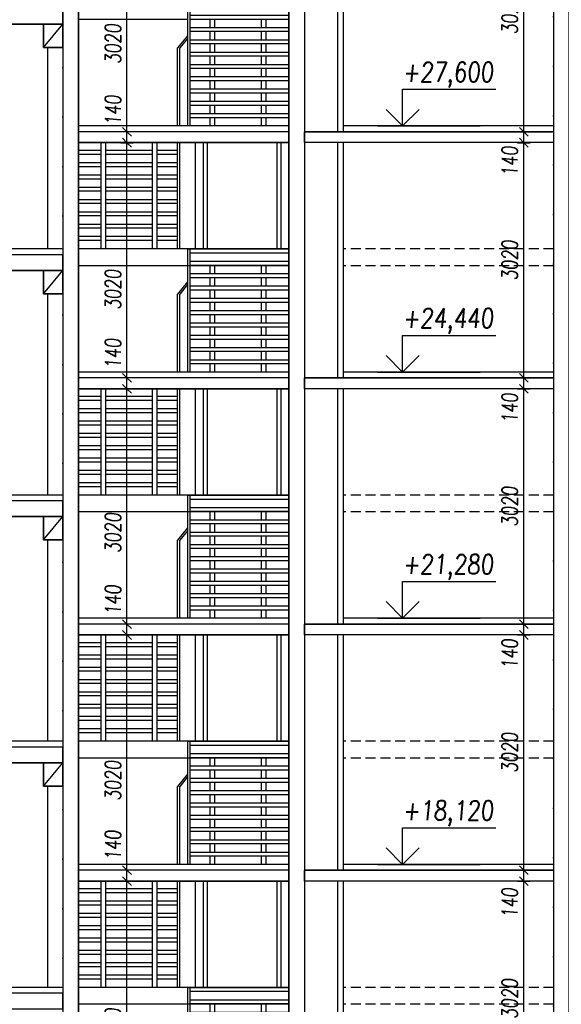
# Model space of a CAD drawing. Header units: millimetres. Extents: x 22267 to 193155, y 329430 to 541733.
# Tile 7 of 89: x 36655 to 43611, y 360854 to 373494. Entities that reach past the tile are written whole.
import ezdxf

# ---------------------------------------------------------------- set-up
doc = ezdxf.new("R2010")
doc.units = ezdxf.units.MM
doc.linetypes.add('ČERCHOVANÁ', pattern=[25.4, 12.7, -6.35, 0, -6.35])
doc.linetypes.add('ČÁRKOVANÁ', pattern=[19.05, 12.7, -6.35])
for name, color, linetype in [('BOURÁNÍ PŘÍČEK', 30, 'Continuous'), ('DVERE', 4, 'Continuous'), ('KOTY', 7, 'Continuous'), ('KOTY_100', 7, 'Continuous'), ('OSY', 7, 'Continuous'), ('TENKA', 4, 'Continuous'), ('TLUSTA', 2, 'Continuous'), ('ŽB', 1, 'Continuous')]:
    doc.layers.add(name, color=color, linetype=linetype)
doc.styles.add('CS-ROMANS_100', font='romans.shx', dxfattribs={"width": 0.75, "oblique": 5, "height": 200})
doc.styles.add('ROMANS', font='romans.shx', dxfattribs={"width": 0.75, "oblique": 5, "height": 200})
doc.dimstyles.new('A_KÓTA_100', dxfattribs={"dimtxt": 200, "dimasz": 4, "dimexe": 100, "dimexo": 1500, "dimgap": 80, "dimtad": 1, "dimdec": 0, "dimdsep": 46, "dimtxsty": 'CS-ROMANS_100', "dimblk": 'KOT_CARA20', "dimcen": 90, "dimse1": 1, "dimse2": 1, "dimclrd": 256, "dimclre": 256, "dimclrt": 256, "dimadec": 0, "dimazin": 0, "dimtfac": 1, "dimtdec": 0, "dimtix": 1, "dimtmove": 2, "dimatfit": 3, "dimldrblk": 'OBLIQUE', "dimfxl": 1, "dimfxlon": 1, "dimtolj": 1, "dimarcsym": 0})

# ---------------------------------------------------------------- blocks, each defined once
blk = doc.blocks.new('BUDOVA_A_schodiste_pohled')
at = {"layer": 'DVERE'}
for points in [[(2700, 2945), (2700, 1580), (1500, 1580), (1500, 2945)], [(1600, 2945), (1600, 1580), (2600, 1580), (2600, 2945)], [(1650, 2945), (1650, 1580), (2550, 1580), (2550, 2945)]]:
    blk.add_lwpolyline(points, dxfattribs=at)
at = {"layer": 'TENKA'}
for points in [[(290, 1580), (290, 2945)], [(350, 1580), (350, 2945)], [(950, 1580), (950, 2945)], [(1010, 1580), (1010, 2945)], [(1270, 1580), (1270, 2945)], [(1300, 1580), (1300, 2945)], [(290, 2844), (0, 2844)], [(290, 2794), (0, 2794)], [(950, 2844), (350, 2844)], [(950, 2794), (350, 2794)], [(1270, 2844), (1010, 2844)], [(1270, 2794), (1010, 2794)], [(290, 2686), (0, 2686)], [(950, 2686), (350, 2686)], [(1270, 2686), (1010, 2686)], [(290, 2636), (0, 2636)], [(290, 2528), (0, 2528)], [(950, 2636), (350, 2636)], [(950, 2528), (350, 2528)], [(1270, 2636), (1010, 2636)], [(1270, 2528), (1010, 2528)], [(290, 2478), (0, 2478)], [(950, 2478), (350, 2478)], [(1270, 2478), (1010, 2478)], [(290, 2370), (0, 2370)], [(290, 2320), (0, 2320)], [(950, 2370), (350, 2370)], [(950, 2320), (350, 2320)], [(1270, 2370), (1010, 2370)], [(1270, 2320), (1010, 2320)], [(290, 2212), (0, 2212)], [(290, 2162), (0, 2162)], [(950, 2212), (350, 2212)], [(950, 2162), (350, 2162)], [(1270, 2212), (1010, 2212)], [(1270, 2162), (1010, 2162)], [(290, 2054), (0, 2054)], [(950, 2054), (350, 2054)], [(1270, 2054), (1010, 2054)], [(290, 2004), (0, 2004)], [(290, 1896), (0, 1896)], [(950, 2004), (350, 2004)], [(950, 1896), (350, 1896)], [(1270, 2004), (1010, 2004)], [(1270, 1896), (1010, 1896)], [(290, 1846), (0, 1846)], [(950, 1846), (350, 1846)], [(1270, 1846), (1010, 1846)], [(290, 1738), (0, 1738)], [(290, 1688), (0, 1688)], [(950, 1738), (350, 1738)], [(950, 1688), (350, 1688)], [(1270, 1738), (1010, 1738)], [(1270, 1688), (1010, 1688)], [(1400, 1580), (0, 1580)], [(1400, 1580), (1400, 0)], [(1400, 1580), (2700, 1580)], [(1430, 1580), (1430, 0)], [(1430, 1530), (2700, 1530)], [(1430, 1422), (2700, 1422)], [(1400, 1365), (0, 1365)], [(1430, 1372), (2700, 1372)], [(1430, 1264), (2700, 1264)], [(1690, 1264), (1690, 1372)], [(1750, 1264), (1750, 1372)], [(2350, 1264), (2350, 1372)], [(2410, 1264), (2410, 1372)], [(1430, 1214), (2700, 1214)], [(1690, 1106), (1690, 1214)], [(1750, 1106), (1750, 1214)], [(2350, 1106), (2350, 1214)], [(2410, 1106), (2410, 1214)], [(1430, 1106), (2700, 1106)], [(1430, 1056), (2700, 1056)], [(1690, 948), (1690, 1056)], [(1750, 948), (1750, 1056)], [(2350, 948), (2350, 1056)], [(2410, 948), (2410, 1056)], [(1430, 948), (2700, 948)], [(1430, 898), (2700, 898)], [(1690, 790), (1690, 898)], [(1750, 790), (1750, 898)], [(2350, 790), (2350, 898)], [(2410, 790), (2410, 898)], [(1430, 790), (2700, 790)], [(1430, 740), (2700, 740)], [(1430, 632), (2700, 632)], [(1690, 632), (1690, 740)], [(1750, 632), (1750, 740)], [(2350, 632), (2350, 740)], [(2410, 632), (2410, 740)], [(1430, 582), (2700, 582)], [(1690, 474), (1690, 582)], [(1750, 474), (1750, 582)], [(2350, 474), (2350, 582)], [(2410, 474), (2410, 582)], [(1430, 474), (2700, 474)], [(1430, 424), (2700, 424)], [(1690, 316), (1690, 424)], [(1750, 316), (1750, 424)], [(2350, 316), (2350, 424)], [(2410, 316), (2410, 424)], [(1430, 316), (2700, 316)], [(1430, 266), (2700, 266)], [(1690, 158), (1690, 266)], [(1750, 158), (1750, 266)], [(2350, 158), (2350, 266)], [(2410, 158), (2410, 266)], [(1430, 158), (2700, 158)], [(1430, 108), (2700, 108)], [(1690, 0), (1690, 108)], [(1750, 0), (1750, 108)], [(2350, 0), (2350, 108)], [(2410, 0), (2410, 108)]]:
    blk.add_lwpolyline(points, dxfattribs=at)
at = {"layer": 'TENKA', "color": 7}
for points in [[(1400, 1158), (1270, 1000)], [(1400, 1122), (1300, 1000)], [(1270, 0), (1270, 1000)], [(1300, 0), (1300, 1000)]]:
    blk.add_lwpolyline(points, dxfattribs=at)
blk = doc.blocks.new('VÝŠKOVÁ KÓTA 1')
at = {"ltscale": 0.25}
for p, q in [((0, 3.76), (9.59, 3.76)), ((0, 0), (0, 3.76)), ((0, 0), (-1.7, 1.7)), ((0, 0), (1.7, 1.7))]:
    blk.add_line(p, q, dxfattribs=at)
at = {"style": 'ROMANS', "oblique": 5, "width": 0.8}
blk.add_attdef('VÝŠKA', (0, 4.54), '', height=2, dxfattribs=at)
blk = doc.blocks.new('KOT_CARA20')
for p, q in [((0, 0), (-14.1, -14.1)), ((0, 20), (0, -20)), ((0, 0), (14.1, 14.1))]:
    blk.add_line(p, q)
blk = doc.blocks.new('*D3560')
at = {"layer": 'Defpoints', "color": 0, "transparency": 16777216}
for p in [(38033, 362435), (38120, 362435), (38195, 359415)]:
    blk.add_point(p, dxfattribs=at)
at = {"layer": 'KOTY_100', "lineweight": -2, "transparency": 16777216}
blk.add_line((38033, 359419), (38033, 362431), dxfattribs=at)
at = {"layer": 'KOTY_100', "lineweight": -2, "transparency": 16777216, "xscale": 4, "yscale": 4, "zscale": 4}
for p, rotation in [((38033, 362435), 90), ((38033, 359415), 270)]:
    blk.add_blockref('KOT_CARA20', p, dxfattribs=dict(at, rotation=rotation))
at = {"layer": 'KOTY_100', "transparency": 16777216, "insert": (37853, 360548), "char_height": 200, "attachment_point": 5, "rotation": 90, "style": 'CS-ROMANS_100'}
blk.add_mtext('\\A1;3020', dxfattribs=at)
blk = doc.blocks.new('_OBLIQUE')
at = {"color": 0, "linetype": 'ByBlock', "ltscale": 15}
blk.add_line((-0.5, -0.5), (0.5, 0.5), dxfattribs=at)
blk = doc.blocks.new('*D3561')
at = {"layer": 'Defpoints', "color": 0, "transparency": 16777216}
for p in [(38033, 362575), (38107, 362575), (38120, 362435)]:
    blk.add_point(p, dxfattribs=at)
at = {"layer": 'KOTY_100', "lineweight": -2, "transparency": 16777216}
for p, q in [((38033, 362579), (38033, 362583)), ((38033, 362435), (38033, 362575)), ((38033, 362431), (38033, 362427))]:
    blk.add_line(p, q, dxfattribs=at)
at = {"layer": 'KOTY_100', "lineweight": -2, "transparency": 16777216, "xscale": 4, "yscale": 4, "zscale": 4}
for p, rotation in [((38033, 362575), 270), ((38033, 362435), 90)]:
    blk.add_blockref('KOT_CARA20', p, dxfattribs=dict(at, rotation=rotation))
at = {"layer": 'KOTY_100', "transparency": 16777216, "insert": (37853, 362894), "char_height": 200, "attachment_point": 5, "rotation": 90, "style": 'CS-ROMANS_100'}
blk.add_mtext('\\A1;140', dxfattribs=at)
blk = doc.blocks.new('*D3562')
at = {"layer": 'Defpoints', "color": 0, "transparency": 16777216}
for p in [(38033, 365595), (38195, 365595), (38107, 362575)]:
    blk.add_point(p, dxfattribs=at)
at = {"layer": 'KOTY_100', "lineweight": -2, "transparency": 16777216}
blk.add_line((38033, 362579), (38033, 365591), dxfattribs=at)
at = {"layer": 'KOTY_100', "lineweight": -2, "transparency": 16777216, "xscale": 4, "yscale": 4, "zscale": 4}
for p, rotation in [((38033, 365595), 90), ((38033, 362575), 270)]:
    blk.add_blockref('KOT_CARA20', p, dxfattribs=dict(at, rotation=rotation))
at = {"layer": 'KOTY_100', "transparency": 16777216, "insert": (37853, 363727), "char_height": 200, "attachment_point": 5, "rotation": 90, "style": 'CS-ROMANS_100'}
blk.add_mtext('\\A1;3020', dxfattribs=at)
blk = doc.blocks.new('*D3563')
at = {"layer": 'Defpoints', "color": 0, "transparency": 16777216}
for p in [(38033, 365735), (38195, 365735), (38195, 365595)]:
    blk.add_point(p, dxfattribs=at)
at = {"layer": 'KOTY_100', "lineweight": -2, "transparency": 16777216}
for p, q in [((38033, 365739), (38033, 365743)), ((38033, 365595), (38033, 365735)), ((38033, 365591), (38033, 365587))]:
    blk.add_line(p, q, dxfattribs=at)
at = {"layer": 'KOTY_100', "lineweight": -2, "transparency": 16777216, "xscale": 4, "yscale": 4, "zscale": 4}
for p, rotation in [((38033, 365735), 270), ((38033, 365595), 90)]:
    blk.add_blockref('KOT_CARA20', p, dxfattribs=dict(at, rotation=rotation))
at = {"layer": 'KOTY_100', "transparency": 16777216, "insert": (37853, 366044), "char_height": 200, "attachment_point": 5, "rotation": 90, "style": 'CS-ROMANS_100'}
blk.add_mtext('\\A1;140', dxfattribs=at)
blk = doc.blocks.new('*D3564')
at = {"layer": 'Defpoints', "color": 0, "transparency": 16777216}
for p in [(38033, 368755), (38245, 368755), (38195, 365735)]:
    blk.add_point(p, dxfattribs=at)
at = {"layer": 'KOTY_100', "lineweight": -2, "transparency": 16777216}
blk.add_line((38033, 365739), (38033, 368751), dxfattribs=at)
at = {"layer": 'KOTY_100', "lineweight": -2, "transparency": 16777216, "xscale": 4, "yscale": 4, "zscale": 4}
for p, rotation in [((38033, 368755), 90), ((38033, 365735), 270)]:
    blk.add_blockref('KOT_CARA20', p, dxfattribs=dict(at, rotation=rotation))
at = {"layer": 'KOTY_100', "transparency": 16777216, "insert": (37853, 366907), "char_height": 200, "attachment_point": 5, "rotation": 90, "style": 'CS-ROMANS_100'}
blk.add_mtext('\\A1;3020', dxfattribs=at)
blk = doc.blocks.new('*D3565')
at = {"layer": 'Defpoints', "color": 0, "transparency": 16777216}
for p in [(38033, 368895), (38195, 368895), (38245, 368755)]:
    blk.add_point(p, dxfattribs=at)
at = {"layer": 'KOTY_100', "lineweight": -2, "transparency": 16777216}
for p, q in [((38033, 368899), (38033, 368903)), ((38033, 368755), (38033, 368895)), ((38033, 368751), (38033, 368747))]:
    blk.add_line(p, q, dxfattribs=at)
at = {"layer": 'KOTY_100', "lineweight": -2, "transparency": 16777216, "xscale": 4, "yscale": 4, "zscale": 4}
for p, rotation in [((38033, 368895), 270), ((38033, 368755), 90)]:
    blk.add_blockref('KOT_CARA20', p, dxfattribs=dict(at, rotation=rotation))
at = {"layer": 'KOTY_100', "transparency": 16777216, "insert": (37853, 369208), "char_height": 200, "attachment_point": 5, "rotation": 90, "style": 'CS-ROMANS_100'}
blk.add_mtext('\\A1;140', dxfattribs=at)
blk = doc.blocks.new('*D3566')
at = {"layer": 'Defpoints', "color": 0, "transparency": 16777216}
for p in [(38033, 371915), (38195, 371915), (38195, 368895)]:
    blk.add_point(p, dxfattribs=at)
at = {"layer": 'KOTY_100', "lineweight": -2, "transparency": 16777216}
blk.add_line((38033, 368899), (38033, 371911), dxfattribs=at)
at = {"layer": 'KOTY_100', "lineweight": -2, "transparency": 16777216, "xscale": 4, "yscale": 4, "zscale": 4}
for p, rotation in [((38033, 371915), 90), ((38033, 368895), 270)]:
    blk.add_blockref('KOT_CARA20', p, dxfattribs=dict(at, rotation=rotation))
at = {"layer": 'KOTY_100', "transparency": 16777216, "insert": (37853, 370030), "char_height": 200, "attachment_point": 5, "rotation": 90, "style": 'CS-ROMANS_100'}
blk.add_mtext('\\A1;3020', dxfattribs=at)
blk = doc.blocks.new('*D3567')
at = {"layer": 'Defpoints', "color": 0, "transparency": 16777216}
for p in [(38033, 372055), (38195, 372055), (38195, 371915)]:
    blk.add_point(p, dxfattribs=at)
at = {"layer": 'KOTY_100', "lineweight": -2, "transparency": 16777216}
for p, q in [((38033, 372059), (38033, 372063)), ((38033, 371915), (38033, 372055)), ((38033, 371911), (38033, 371907))]:
    blk.add_line(p, q, dxfattribs=at)
at = {"layer": 'KOTY_100', "lineweight": -2, "transparency": 16777216, "xscale": 4, "yscale": 4, "zscale": 4}
for p, rotation in [((38033, 372055), 270), ((38033, 371915), 90)]:
    blk.add_blockref('KOT_CARA20', p, dxfattribs=dict(at, rotation=rotation))
at = {"layer": 'KOTY_100', "transparency": 16777216, "insert": (37853, 372332), "char_height": 200, "attachment_point": 5, "rotation": 90, "style": 'CS-ROMANS_100'}
blk.add_mtext('\\A1;140', dxfattribs=at)
blk = doc.blocks.new('*D3568')
at = {"layer": 'Defpoints', "color": 0, "transparency": 16777216}
for p in [(38033, 375075), (38195, 375075), (38195, 372055)]:
    blk.add_point(p, dxfattribs=at)
at = {"layer": 'KOTY_100', "lineweight": -2, "transparency": 16777216}
blk.add_line((38033, 372059), (38033, 375071), dxfattribs=at)
at = {"layer": 'KOTY_100', "lineweight": -2, "transparency": 16777216, "xscale": 4, "yscale": 4, "zscale": 4}
for p, rotation in [((38033, 375075), 90), ((38033, 372055), 270)]:
    blk.add_blockref('KOT_CARA20', p, dxfattribs=dict(at, rotation=rotation))
at = {"layer": 'KOTY_100', "transparency": 16777216, "insert": (37853, 373184), "char_height": 200, "attachment_point": 5, "rotation": 90, "style": 'CS-ROMANS_100'}
blk.add_mtext('\\A1;3020', dxfattribs=at)
blk = doc.blocks.new('*D3601')
at = {"layer": 'Defpoints', "color": 0, "transparency": 16777216}
for p in [(43129, 362435), (43308, 362435), (43336, 359415)]:
    blk.add_point(p, dxfattribs=at)
at = {"layer": 'KOTY_100', "lineweight": -2, "transparency": 16777216}
blk.add_line((43129, 359419), (43129, 362431), dxfattribs=at)
at = {"layer": 'KOTY_100', "lineweight": -2, "transparency": 16777216, "xscale": 4, "yscale": 4, "zscale": 4}
for p, rotation in [((43129, 362435), 90), ((43129, 359415), 270)]:
    blk.add_blockref('KOT_CARA20', p, dxfattribs=dict(at, rotation=rotation))
at = {"layer": 'KOTY_100', "transparency": 16777216, "insert": (42949, 360925), "char_height": 200, "attachment_point": 5, "rotation": 90, "style": 'CS-ROMANS_100'}
blk.add_mtext('\\A1;3020', dxfattribs=at)
blk = doc.blocks.new('*D3602')
at = {"layer": 'Defpoints', "color": 0, "transparency": 16777216}
for p in [(43129, 362575), (43308, 362575), (43308, 362435)]:
    blk.add_point(p, dxfattribs=at)
at = {"layer": 'KOTY_100', "lineweight": -2, "transparency": 16777216}
for p, q in [((43129, 362579), (43129, 362583)), ((43129, 362435), (43129, 362575)), ((43129, 362431), (43129, 362427))]:
    blk.add_line(p, q, dxfattribs=at)
at = {"layer": 'KOTY_100', "lineweight": -2, "transparency": 16777216, "xscale": 4, "yscale": 4, "zscale": 4}
for p, rotation in [((43129, 362575), 270), ((43129, 362435), 90)]:
    blk.add_blockref('KOT_CARA20', p, dxfattribs=dict(at, rotation=rotation))
at = {"layer": 'KOTY_100', "transparency": 16777216, "insert": (42949, 362155), "char_height": 200, "attachment_point": 5, "rotation": 90, "style": 'CS-ROMANS_100'}
blk.add_mtext('\\A1;140', dxfattribs=at)
blk = doc.blocks.new('*D3603')
at = {"layer": 'Defpoints', "color": 0, "transparency": 16777216}
for p in [(43129, 365595), (43266, 365595), (43308, 362575)]:
    blk.add_point(p, dxfattribs=at)
at = {"layer": 'KOTY_100', "lineweight": -2, "transparency": 16777216}
blk.add_line((43129, 362579), (43129, 365591), dxfattribs=at)
at = {"layer": 'KOTY_100', "lineweight": -2, "transparency": 16777216, "xscale": 4, "yscale": 4, "zscale": 4}
for p, rotation in [((43129, 365595), 90), ((43129, 362575), 270)]:
    blk.add_blockref('KOT_CARA20', p, dxfattribs=dict(at, rotation=rotation))
at = {"layer": 'KOTY_100', "transparency": 16777216, "insert": (42949, 364085), "char_height": 200, "attachment_point": 5, "rotation": 90, "style": 'CS-ROMANS_100'}
blk.add_mtext('\\A1;3020', dxfattribs=at)
blk = doc.blocks.new('*D3604')
at = {"layer": 'Defpoints', "color": 0, "transparency": 16777216}
for p in [(43129, 365735), (43280, 365735), (43266, 365595)]:
    blk.add_point(p, dxfattribs=at)
at = {"layer": 'KOTY_100', "lineweight": -2, "transparency": 16777216}
for p, q in [((43129, 365739), (43129, 365743)), ((43129, 365595), (43129, 365735)), ((43129, 365591), (43129, 365587))]:
    blk.add_line(p, q, dxfattribs=at)
at = {"layer": 'KOTY_100', "lineweight": -2, "transparency": 16777216, "xscale": 4, "yscale": 4, "zscale": 4}
for p, rotation in [((43129, 365735), 270), ((43129, 365595), 90)]:
    blk.add_blockref('KOT_CARA20', p, dxfattribs=dict(at, rotation=rotation))
at = {"layer": 'KOTY_100', "transparency": 16777216, "insert": (42949, 365351), "char_height": 200, "attachment_point": 5, "rotation": 90, "style": 'CS-ROMANS_100'}
blk.add_mtext('\\A1;140', dxfattribs=at)
blk = doc.blocks.new('*D3605')
at = {"layer": 'Defpoints', "color": 0, "transparency": 16777216}
for p in [(43129, 368755), (43288, 368755), (43280, 365735)]:
    blk.add_point(p, dxfattribs=at)
at = {"layer": 'KOTY_100', "lineweight": -2, "transparency": 16777216}
blk.add_line((43129, 365739), (43129, 368751), dxfattribs=at)
at = {"layer": 'KOTY_100', "lineweight": -2, "transparency": 16777216, "xscale": 4, "yscale": 4, "zscale": 4}
for p, rotation in [((43129, 368755), 90), ((43129, 365735), 270)]:
    blk.add_blockref('KOT_CARA20', p, dxfattribs=dict(at, rotation=rotation))
at = {"layer": 'KOTY_100', "transparency": 16777216, "insert": (42949, 367245), "char_height": 200, "attachment_point": 5, "rotation": 90, "style": 'CS-ROMANS_100'}
blk.add_mtext('\\A1;3020', dxfattribs=at)
blk = doc.blocks.new('*D3606')
at = {"layer": 'Defpoints', "color": 0, "transparency": 16777216}
for p in [(43129, 368895), (43276, 368895), (43288, 368755)]:
    blk.add_point(p, dxfattribs=at)
at = {"layer": 'KOTY_100', "lineweight": -2, "transparency": 16777216}
for p, q in [((43129, 368899), (43129, 368903)), ((43129, 368755), (43129, 368895)), ((43129, 368751), (43129, 368747))]:
    blk.add_line(p, q, dxfattribs=at)
at = {"layer": 'KOTY_100', "lineweight": -2, "transparency": 16777216, "xscale": 4, "yscale": 4, "zscale": 4}
for p, rotation in [((43129, 368895), 270), ((43129, 368755), 90)]:
    blk.add_blockref('KOT_CARA20', p, dxfattribs=dict(at, rotation=rotation))
at = {"layer": 'KOTY_100', "transparency": 16777216, "insert": (42949, 368507), "char_height": 200, "attachment_point": 5, "rotation": 90, "style": 'CS-ROMANS_100'}
blk.add_mtext('\\A1;140', dxfattribs=at)
blk = doc.blocks.new('*D3607')
at = {"layer": 'Defpoints', "color": 0, "transparency": 16777216}
for p in [(43129, 371915), (43301, 371915), (43276, 368895)]:
    blk.add_point(p, dxfattribs=at)
at = {"layer": 'KOTY_100', "lineweight": -2, "transparency": 16777216}
blk.add_line((43129, 368899), (43129, 371911), dxfattribs=at)
at = {"layer": 'KOTY_100', "lineweight": -2, "transparency": 16777216, "xscale": 4, "yscale": 4, "zscale": 4}
for p, rotation in [((43129, 371915), 90), ((43129, 368895), 270)]:
    blk.add_blockref('KOT_CARA20', p, dxfattribs=dict(at, rotation=rotation))
at = {"layer": 'KOTY_100', "transparency": 16777216, "insert": (42949, 370405), "char_height": 200, "attachment_point": 5, "rotation": 90, "style": 'CS-ROMANS_100'}
blk.add_mtext('\\A1;3020', dxfattribs=at)
blk = doc.blocks.new('*D3608')
at = {"layer": 'Defpoints', "color": 0, "transparency": 16777216}
for p in [(43129, 372055), (43307, 372055), (43301, 371915)]:
    blk.add_point(p, dxfattribs=at)
at = {"layer": 'KOTY_100', "lineweight": -2, "transparency": 16777216}
for p, q in [((43129, 372059), (43129, 372063)), ((43129, 371915), (43129, 372055)), ((43129, 371911), (43129, 371907))]:
    blk.add_line(p, q, dxfattribs=at)
at = {"layer": 'KOTY_100', "lineweight": -2, "transparency": 16777216, "xscale": 4, "yscale": 4, "zscale": 4}
for p, rotation in [((43129, 372055), 270), ((43129, 371915), 90)]:
    blk.add_blockref('KOT_CARA20', p, dxfattribs=dict(at, rotation=rotation))
at = {"layer": 'KOTY_100', "transparency": 16777216, "insert": (42949, 371677), "char_height": 200, "attachment_point": 5, "rotation": 90, "style": 'CS-ROMANS_100'}
blk.add_mtext('\\A1;140', dxfattribs=at)
blk = doc.blocks.new('*D3609')
at = {"layer": 'Defpoints', "color": 0, "transparency": 16777216}
for p in [(43129, 375075), (43263, 375075), (43307, 372055)]:
    blk.add_point(p, dxfattribs=at)
at = {"layer": 'KOTY_100', "lineweight": -2, "transparency": 16777216}
blk.add_line((43129, 372059), (43129, 375071), dxfattribs=at)
at = {"layer": 'KOTY_100', "lineweight": -2, "transparency": 16777216, "xscale": 4, "yscale": 4, "zscale": 4}
for p, rotation in [((43129, 375075), 90), ((43129, 372055), 270)]:
    blk.add_blockref('KOT_CARA20', p, dxfattribs=dict(at, rotation=rotation))
at = {"layer": 'KOTY_100', "transparency": 16777216, "insert": (42949, 373565), "char_height": 200, "attachment_point": 5, "rotation": 90, "style": 'CS-ROMANS_100'}
blk.add_mtext('\\A1;3020', dxfattribs=at)

msp = doc.modelspace()

# ---------------------------------------------------------------- linework, layer by layer
at = {"layer": 'BOURÁNÍ PŘÍČEK'}
for points in [[(40736, 375075.5), (40736, 372055.5)], [(40811, 375075.5), (40811, 372055.5)], [(40736, 371915.5), (40736, 368895.5)], [(40811, 371915.5), (40811, 368895.5)], [(40736, 368755.5), (40736, 365735.5)], [(40811, 368755.5), (40811, 365735.5)], [(40736, 365595.5), (40736, 362575.5)], [(40811, 365595.5), (40811, 362575.5)], [(40736, 362435.5), (40736, 359415.5)], [(40811, 362435.5), (40811, 359415.5)]]:
    msp.add_lwpolyline(points, dxfattribs=at)
at = {"layer": 'KOTY', "linetype": 'ByBlock'}
for p, q in [((41249.9, 372130.5), (42567, 372130.5)), ((41249.9, 368970.5), (42567, 368970.5)), ((41249.9, 365810.5), (42567, 365810.5)), ((41249.9, 362650.5), (42567, 362650.5))]:
    msp.add_line(p, q, dxfattribs=at)
at = {"layer": 'OSY', "linetype": 'ČERCHOVANÁ', "ltscale": 25}
for p, q in [((43511, 408305.5), (43511, 331387.3)), ((37211, 401935.5), (37211, 331387.3))]:
    msp.add_line(p, q, dxfattribs=at)
at = {"layer": 'TENKA'}
for points in [[(36961, 373135.5), (37211, 373435.5)], [(37011, 373135.5), (37011, 370550.5)], [(40111, 372055.5), (37411, 372055.5)], [(43511, 372055.5), (40811, 372055.5)], [(40111, 370550.5), (37411, 370550.5)], [(37211, 370475.5), (30661, 370475.5)], [(36961, 369975.5), (37211, 370275.5)], [(40111, 370335.5), (37411, 370335.5)], [(37011, 369975.5), (37011, 367390.5)], [(40111, 368895.5), (37411, 368895.5)], [(43511, 368895.5), (40811, 368895.5)], [(40111, 367390.5), (37411, 367390.5)], [(37211, 367315.5), (30661, 367315.5)], [(36961, 366815.5), (37211, 367115.5)], [(40111, 367175.5), (37411, 367175.5)], [(37011, 366815.5), (37011, 364230.5)], [(40111, 365735.5), (37411, 365735.5)], [(43511, 365735.5), (40811, 365735.5)], [(40111, 364230.5), (37411, 364230.5)], [(37211, 364155.5), (30661, 364155.5)], [(36961, 363655.5), (37211, 363955.5)], [(40111, 364015.5), (37411, 364015.5)], [(37011, 363655.5), (37011, 361070.5)], [(40111, 362575.5), (37411, 362575.5)], [(43511, 362575.5), (40811, 362575.5)], [(40111, 361070.5), (37411, 361070.5)], [(37211, 360995.5), (30661, 360995.5)], [(40111, 360855.5), (37411, 360855.5)]]:
    msp.add_lwpolyline(points, dxfattribs=at)
at = {"layer": 'TENKA', "linetype": 'ČÁRKOVANÁ', "ltscale": 10}
for points in [[(43511, 370550.5), (40811, 370550.5)], [(43511, 370335.5), (40811, 370335.5)], [(43511, 367390.5), (40811, 367390.5)], [(43511, 367175.5), (40811, 367175.5)], [(43511, 364230.5), (40811, 364230.5)], [(43511, 364015.5), (40811, 364015.5)], [(43511, 361070.5), (40811, 361070.5)], [(43511, 360855.5), (40811, 360855.5)]]:
    msp.add_lwpolyline(points, dxfattribs=at)
at = {"layer": 'TLUSTA'}
for points in [[(40311, 402075.5), (40311, 336000.5)], [(37211, 401875.5), (37211, 347855.5)], [(37411, 401935.5), (37411, 336000.5)], [(40111, 401935.5), (40111, 336000.5)], [(37211, 373435.5), (30661, 373435.5)], [(40111, 372130.5), (37411, 372130.5)], [(43511, 372130.5), (40811, 372130.5)], [(40811, 372055.5), (40311, 372055.5)], [(40111, 371915.5), (37411, 371915.5)], [(43511, 371915.5), (40311, 371915.5)], [(37211, 370550.5), (30661, 370550.5)], [(37211, 370275.5), (30661, 370275.5)], [(40111, 368970.5), (37411, 368970.5)], [(43511, 368970.5), (40811, 368970.5)], [(40811, 368895.5), (40311, 368895.5)], [(40111, 368755.5), (37411, 368755.5)], [(43511, 368755.5), (40311, 368755.5)], [(37211, 367390.5), (30661, 367390.5)], [(37211, 367115.5), (30661, 367115.5)], [(40111, 365810.5), (37411, 365810.5)], [(43511, 365810.5), (40811, 365810.5)], [(40811, 365735.5), (40311, 365735.5)], [(40111, 365595.5), (37411, 365595.5)], [(43511, 365595.5), (40311, 365595.5)], [(37211, 364230.5), (30661, 364230.5)], [(37211, 363955.5), (30661, 363955.5)], [(40111, 362650.5), (37411, 362650.5)], [(43511, 362650.5), (40811, 362650.5)], [(40811, 362575.5), (40311, 362575.5)], [(40111, 362435.5), (37411, 362435.5)], [(43511, 362435.5), (40311, 362435.5)], [(37211, 361070.5), (30661, 361070.5)]]:
    msp.add_lwpolyline(points, dxfattribs=at)
for points in [[(36961, 373435.5), (37211, 373435.5), (37211, 373135.5), (36961, 373135.5)], [(36961, 370275.5), (37211, 370275.5), (37211, 369975.5), (36961, 369975.5)], [(36961, 367115.5), (37211, 367115.5), (37211, 366815.5), (36961, 366815.5)], [(36961, 363955.5), (37211, 363955.5), (37211, 363655.5), (36961, 363655.5)]]:
    msp.add_lwpolyline(points, close=True, dxfattribs=at)
at = {"layer": 'ŽB'}
msp.add_lwpolyline([(43511, 402075.5), (43511, 336000.5), (43711, 336000.5), (43711, 402075.5)], dxfattribs=at)
for points in [[(37211, 347855.5), (37411, 347855.5), (37411, 401935.5), (37211, 401935.5)], [(40111, 401935.5), (40311, 401935.5), (40311, 336000.5), (40111, 336000.5)], [(30661, 373435.5), (37211, 373435.5), (37211, 373635.5), (30661, 373635.5)], [(36961, 373135.5), (37211, 373135.5), (37211, 373435.5), (36961, 373435.5)], [(37411, 371915.5), (40111, 371915.5), (40111, 372055.5), (37411, 372055.5)], [(40311, 372055.5), (43511, 372055.5), (43511, 371915.5), (40311, 371915.5)], [(30661, 370275.5), (37211, 370275.5), (37211, 370475.5), (30661, 370475.5)], [(36961, 369975.5), (37211, 369975.5), (37211, 370275.5), (36961, 370275.5)], [(37411, 368755.5), (40111, 368755.5), (40111, 368895.5), (37411, 368895.5)], [(40311, 368895.5), (43511, 368895.5), (43511, 368755.5), (40311, 368755.5)], [(30661, 367115.5), (37211, 367115.5), (37211, 367315.5), (30661, 367315.5)], [(36961, 366815.5), (37211, 366815.5), (37211, 367115.5), (36961, 367115.5)], [(37411, 365595.5), (40111, 365595.5), (40111, 365735.5), (37411, 365735.5)], [(40311, 365735.5), (43511, 365735.5), (43511, 365595.5), (40311, 365595.5)], [(30661, 363955.5), (37211, 363955.5), (37211, 364155.5), (30661, 364155.5)], [(36961, 363655.5), (37211, 363655.5), (37211, 363955.5), (36961, 363955.5)], [(37411, 362435.5), (40111, 362435.5), (40111, 362575.5), (37411, 362575.5)], [(40311, 362575.5), (43511, 362575.5), (43511, 362435.5), (40311, 362435.5)], [(30661, 360795.5), (37211, 360795.5), (37211, 360995.5), (30661, 360995.5)]]:
    msp.add_lwpolyline(points, close=True, dxfattribs=at)

# ---------------------------------------------------------------- block references
at = {"layer": 'KOTY', "xscale": 125, "yscale": 125, "zscale": 125}
for p, values in [((41572.8, 372130.5), {'VÝŠKA': '+27,600'}), ((41572.8, 368970.5), {'VÝŠKA': '+24,440'}), ((41572.8, 365810.5), {'VÝŠKA': '+21,280'}), ((41572.8, 362650.5), {'VÝŠKA': '+18,120'})]:
    msp.add_blockref('VÝŠKOVÁ KÓTA 1', p, dxfattribs=at).add_auto_attribs(values)
at = {"layer": 'TENKA'}
for p in [(37411, 372130.5), (37411, 368970.5), (37411, 365810.5), (37411, 362650.5), (37411, 359490.5)]:
    msp.add_blockref('BUDOVA_A_schodiste_pohled', p, dxfattribs=at)

# ---------------------------------------------------------------- dimensions: what is measured, and where the dimension line sits
at = {"layer": 'KOTY_100'}
for base, p1, p2, picture, middle in [((38032.8, 375075.5), (38195, 372055.5), (38195, 375075.5), '*D3568', (37852.8, 373184)), ((38032.8, 372055.5), (38195, 371915.5), (38195, 372055.5), '*D3567', (37852.8, 372332.2)), ((43129.5, 372055.5), (43300.5, 371915.5), (43306.7, 372055.5), '*D3608', (42949.5, 371677)), ((38032.8, 371915.5), (38195, 368895.5), (38195, 371915.5), '*D3566', (37852.8, 370029.5)), ((38032.8, 368895.5), (38244.6, 368755.5), (38195, 368895.5), '*D3565', (37852.8, 369207.9)), ((43129.5, 368895.5), (43288, 368755.5), (43275.5, 368895.5), '*D3606', (42949.5, 368506.8)), ((38032.8, 368755.5), (38195, 365735.5), (38244.6, 368755.5), '*D3564', (37852.8, 366906.9)), ((38032.8, 365735.5), (38195, 365595.5), (38195, 365735.5), '*D3563', (37852.8, 366044.4)), ((43129.5, 365735.5), (43266.1, 365595.5), (43280, 365735.5), '*D3604', (42949.5, 365350.6)), ((38032.8, 365595.5), (38107.4, 362575.5), (38195, 365595.5), '*D3562', (37852.8, 363727.5)), ((38032.8, 362575.5), (38120.4, 362435.5), (38107.4, 362575.5), '*D3561', (37852.8, 362893.7)), ((43129.5, 362575.5), (43308, 362435.5), (43308, 362575.5), '*D3602', (42949.5, 362154.5)), ((38032.8, 362435.5), (38195, 359415.5), (38120.4, 362435.5), '*D3560', (37852.8, 360548.5))]:
    dim = msp.add_linear_dim(base=base, p1=p1, p2=p2, angle=90, dimstyle='A_KÓTA_100', dxfattribs=at)
    dim.commit()
    dim.dimension.update_dxf_attribs({"geometry": picture, "text_midpoint": middle, "dimtype": 160})
for base, p1, p2, picture, middle in [((43129.5, 375075.5), (43306.7, 372055.5), (43263.3, 375075.5), '*D3609', (42949.5, 373565.5)), ((43129.5, 371915.5), (43275.5, 368895.5), (43300.5, 371915.5), '*D3607', (42949.5, 370405.5)), ((43129.5, 368755.5), (43280, 365735.5), (43288, 368755.5), '*D3605', (42949.5, 367245.5)), ((43129.5, 365595.5), (43308, 362575.5), (43266.1, 365595.5), '*D3603', (42949.5, 364085.5)), ((43129.5, 362435.5), (43335.7, 359415.5), (43308, 362435.5), '*D3601', (42949.5, 360925.5))]:
    dim = msp.add_linear_dim(base=base, p1=p1, p2=p2, angle=90, dimstyle='A_KÓTA_100', dxfattribs=at)
    dim.commit()
    dim.dimension.update_dxf_attribs({"geometry": picture, "text_midpoint": middle})

doc.saveas('drawing.dxf')
